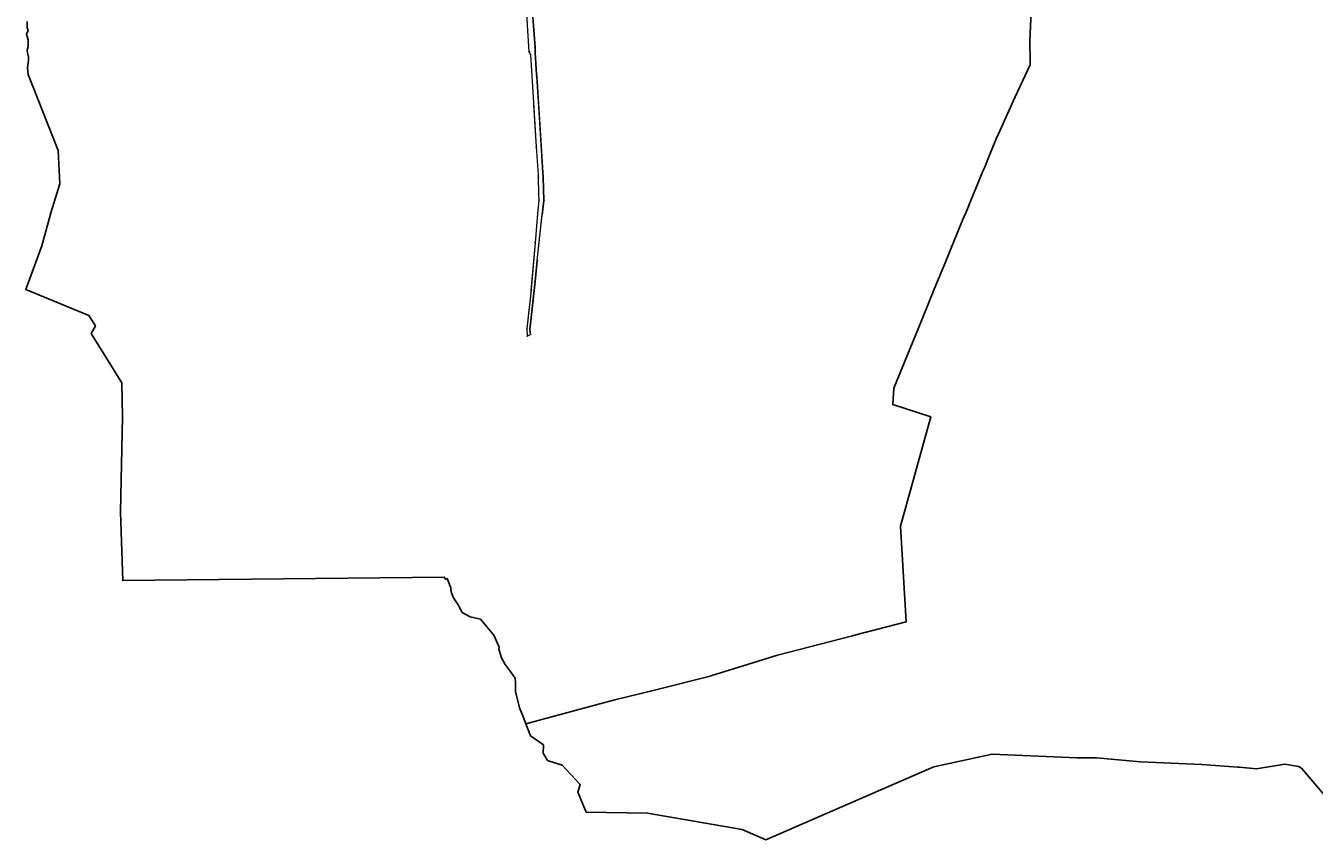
# Model space of a CAD drawing. Header units: metres. Extents: x 5548743 to 5556416, y 5707500 to 5714000.
# Tile 1 of 244: x 5549329 to 5552394, y 5708829 to 5710771. Entities that reach past the tile are written whole.
import ezdxf
from ezdxf.enums import TextEntityAlignment as Align

# ---------------------------------------------------------------- set-up
doc = ezdxf.new("R2010")
doc.units = ezdxf.units.M
doc.linetypes.add('219-1000', pattern=[0])
doc.layers.get('0').update_dxf_attribs({"color": 2, "lineweight": 5})
doc.styles.get("Standard").update_dxf_attribs({"font": 'Working1250', "width": 0.75})

# ---------------------------------------------------------------- blocks, each defined once
blk = doc.blocks.new('202')
at = {"color": 0, "linetype": 'Continuous', "lineweight": 0}
blk.add_circle((0, 0), 0.4, dxfattribs=at)
blk = doc.blocks.new('203')
at = {"linetype": 'Continuous', "lineweight": 0}
h = blk.add_hatch(color=0, dxfattribs=at)
edge = h.paths.add_edge_path()
edge.add_arc((0, 0), 0.09, 0, 360)

msp = doc.modelspace()

# ---------------------------------------------------------------- linework, layer by layer
at = {"layer": '216-obręb ewidencyjny', "color": 7, "linetype": 'CONTINUOUS', "lineweight": 25, "flags": 128}
for points in [[(5549332.41, 5710781.61), (5549332.55, 5710766.51), (5549334.69, 5710760.36), (5549330.71, 5710751.46), (5549334.71, 5710737.95), (5549334.89, 5710730.05), (5549334.67, 5710721.94), (5549332.67, 5710713.19), (5549333.31, 5710707.01), (5549335.43, 5710697.45), (5549335.4, 5710690.15), (5549333.04, 5710670.79), (5549334.88, 5710655.84), (5549406.52, 5710474.6), (5549410.17, 5710395.49), (5549392.85, 5710338.83), (5549390.61, 5710331.97), (5549367.02, 5710248.1), (5549329.73, 5710146.41), (5549329.09, 5710144.33), (5549479.1, 5710081.7), (5549494.9, 5710057.86), (5549484.64, 5710038.93), (5549557.52, 5709921.8), (5549559, 5709841.36), (5549554.8, 5709613.98), (5549559.77, 5709451.46), (5550324.41, 5709459.67), (5550327.82, 5709454.43), (5550331.19, 5709455.92), (5550339.87, 5709433.81), (5550340.42, 5709429.99), (5550341.46, 5709421.98), (5550346.58, 5709410.34), (5550357.71, 5709393.6), (5550367.29, 5709375.6), (5550386.17, 5709365.19), (5550410.44, 5709359.25), (5550442.28, 5709321.74), (5550455.13, 5709293.17), (5550454.42, 5709289.3), (5550459.81, 5709269.6), (5550460.94, 5709267.43), (5550469.03, 5709251.85), (5550481.49, 5709235.69), (5550493.03, 5709219.12), (5550494.06, 5709207.75), (5550493.99, 5709206.3), (5550493.88, 5709187.16), (5550503.24, 5709148.27), (5550511.52, 5709129.67), (5550518.53, 5709110.79), (5550694.77, 5709158.17), (5550730.65, 5709167.23), (5550818, 5709189.31), (5550956.77, 5709224.01), (5550960.79, 5709225.26), (5551012.16, 5709241.21), (5551117.26, 5709273.83), (5551295.5, 5709320.04), (5551303.72, 5709322.21), (5551423.09, 5709353.05), (5551409.76, 5709580.98), (5551481.75, 5709840.61), (5551391.4, 5709870.04), (5551393.84, 5709909.31), (5551458.82, 5710067.87), (5551479.1, 5710117.26), (5551490.24, 5710144.39), (5551510.42, 5710193.56), (5551512.98, 5710199.81), (5551527.98, 5710236.39), (5551555.92, 5710304.56), (5551557.41, 5710308.15), (5551557.63, 5710308.7), (5551564.8, 5710326.05), (5551571.19, 5710341.53), (5551573.11, 5710346.16), (5551577.11, 5710355.84), (5551602.56, 5710417.46), (5551605.17, 5710423.76), (5551609.29, 5710433.77), (5551623.18, 5710467.49), (5551637.45, 5710502.12), (5551642.54, 5710514.46), (5551682.44, 5710602.21), (5551700.35, 5710639.93), (5551718.54, 5710678.21), (5551718.4, 5710685.29), (5551718.23, 5710691.33), (5551717.28, 5710729.36), (5551717.15, 5710734.75), (5551717.12, 5710735.9), (5551721.64, 5710822.12)], [(5551721.64, 5710822.12), (5551717.12, 5710735.9), (5551717.15, 5710734.75), (5551717.28, 5710729.36), (5551718.23, 5710691.33), (5551718.4, 5710685.29), (5551718.54, 5710678.21), (5551700.35, 5710639.93), (5551682.44, 5710602.21), (5551642.54, 5710514.46), (5551637.45, 5710502.12), (5551623.18, 5710467.49), (5551609.29, 5710433.77), (5551605.17, 5710423.76), (5551602.56, 5710417.46), (5551577.11, 5710355.84), (5551573.11, 5710346.16), (5551571.19, 5710341.53), (5551564.8, 5710326.05), (5551557.63, 5710308.7), (5551557.41, 5710308.15), (5551555.92, 5710304.56), (5551527.98, 5710236.39), (5551512.98, 5710199.81), (5551510.42, 5710193.56), (5551490.24, 5710144.39), (5551479.1, 5710117.26), (5551458.82, 5710067.87), (5551393.84, 5709909.31), (5551391.4, 5709870.04), (5551481.75, 5709840.61), (5551409.76, 5709580.98), (5551423.09, 5709353.05), (5551303.72, 5709322.21), (5551295.5, 5709320.04), (5551117.26, 5709273.83), (5551012.16, 5709241.21), (5550960.79, 5709225.26), (5550956.77, 5709224.01), (5550818, 5709189.31), (5550730.65, 5709167.23), (5550694.77, 5709158.17), (5550518.53, 5709110.79), (5550529.37, 5709082.02), (5550560.31, 5709060.17), (5550559.54, 5709040.46), (5550570.29, 5709023.56), (5550605.11, 5709012.3), (5550648.12, 5708966.22), (5550641.98, 5708948.04), (5550662.2, 5708900.17), (5550808.13, 5708898.12), (5551033.49, 5708859.06), (5551089.49, 5708834.11), (5551393.9, 5708966.73), (5551489.39, 5709008.2), (5551627.64, 5709038.67), (5551829.12, 5709029.2), (5551875.72, 5709029.2), (5551980.94, 5709019.98), (5552126.61, 5709014.09), (5552212.57, 5709007.69), (5552215.96, 5709007.44), (5552256.67, 5709003.6), (5552324.26, 5709014.35), (5552356.26, 5709009.23), (5552363.39, 5709005.37), (5552513.71, 5708828.74)]]:
    msp.add_lwpolyline(points, dxfattribs=at)
at = {"layer": '218-kontur użytku gruntowego', "color": 3, "linetype": 'CONTINUOUS', "lineweight": 18, "flags": 128}
for points in [[(5550487.38, 5711324.35), (5550526.05, 5710709.61)], [(5550540.39, 5710719.46), (5550531.48, 5710845.25)], [(5550540.83, 5710708.14), (5550540.39, 5710719.46)], [(5550526.05, 5710709.61), (5550529.46, 5710703.45)], [(5550529.46, 5710703.45), (5550536.59, 5710588.05)], [(5550544.31, 5710655.15), (5550540.83, 5710708.14)], [(5550544.49, 5710651.13), (5550544.31, 5710655.15)], [(5550550.03, 5710565.65), (5550544.49, 5710651.13)], [(5550536.59, 5710588.05), (5550536.9, 5710583.2)], [(5550536.9, 5710583.2), (5550541.8, 5710507.21)], [(5550555.88, 5710475.24), (5550550.03, 5710565.65)], [(5550541.8, 5710507.21), (5550543.34, 5710483.28)], [(5550543.34, 5710483.28), (5550547.63, 5710416.72)], [(5550559.36, 5710421.57), (5550555.88, 5710475.24)], [(5550547.63, 5710416.72), (5550547.99, 5710410.74)], [(5550560.03, 5710411.2), (5550559.36, 5710421.57)], [(5550547.99, 5710410.74), (5550549.06, 5710370.73)], [(5550561.37, 5710355.57), (5550560.03, 5710411.2)], [(5550549.4, 5710355.77), (5550546.71, 5710324.89)], [(5550549.06, 5710370.73), (5550549.4, 5710355.77)], [(5550556.99, 5710315.65), (5550561.37, 5710355.57)], [(5550546.71, 5710324.89), (5550540.64, 5710255.17)], [(5550545.77, 5710213.27), (5550556.99, 5710315.65)], [(5550540.64, 5710255.17), (5550530.76, 5710141.56)], [(5550540.53, 5710163.12), (5550545.77, 5710213.27)], [(5550530.76, 5710141.56), (5550530.2, 5710135.2)], [(5550536.6, 5710127.84), (5550540.53, 5710163.12)], [(5550530.2, 5710135.2), (5550525.06, 5710088.02)], [(5550530.89, 5710076.42), (5550536.6, 5710127.84)], [(5550525.06, 5710088.02), (5550520.94, 5710050.29)], [(5550527.9, 5710049.48), (5550530.89, 5710076.42)], [(5550520.94, 5710050.29), (5550521.46, 5710032.46)], [(5550530.01, 5710036.7), (5550527.9, 5710049.48)], [(5550521.46, 5710032.46), (5550521.94, 5710032.62)], [(5550521.94, 5710032.62), (5550530.01, 5710036.7)]]:
    msp.add_lwpolyline(points, dxfattribs=at)
at = {"layer": '219-działka ewidencyjna', "color": 7, "linetype": '219-1000', "lineweight": 18, "flags": 128}
for points in [[(5550487.38, 5711324.35), (5550526.05, 5710709.61)], [(5550531.48, 5710845.25), (5550540.39, 5710719.46)], [(5550540.39, 5710719.46), (5550540.83, 5710708.14)], [(5550526.05, 5710709.61), (5550529.46, 5710703.45)], [(5550529.46, 5710703.45), (5550536.59, 5710588.05)], [(5550540.83, 5710708.14), (5550544.31, 5710655.15)], [(5550544.31, 5710655.15), (5550544.49, 5710651.13)], [(5550544.49, 5710651.13), (5550559.36, 5710421.57)], [(5550536.59, 5710588.05), (5550543.34, 5710483.28)], [(5550543.34, 5710483.28), (5550547.63, 5710416.72)], [(5550547.63, 5710416.72), (5550547.99, 5710410.74)], [(5550559.36, 5710421.57), (5550560.03, 5710411.2)], [(5550547.99, 5710410.74), (5550549.06, 5710370.73)], [(5550560.03, 5710411.2), (5550561.37, 5710355.57)], [(5550549.4, 5710355.77), (5550546.71, 5710324.89)], [(5550549.06, 5710370.73), (5550549.4, 5710355.77)], [(5550561.37, 5710355.57), (5550557.56, 5710320.84)], [(5550546.71, 5710324.89), (5550540.64, 5710255.17)], [(5550545.77, 5710213.27), (5550557.56, 5710320.84)], [(5550540.64, 5710255.17), (5550530.2, 5710135.2)], [(5550545.77, 5710213.27), (5550540.53, 5710163.12)], [(5550540.53, 5710163.12), (5550530.89, 5710076.42)], [(5550530.2, 5710135.2), (5550520.94, 5710050.29)], [(5550530.89, 5710076.42), (5550527.9, 5710049.48)], [(5550520.94, 5710050.29), (5550521.46, 5710032.46)], [(5550527.9, 5710049.48), (5550530.01, 5710036.7)], [(5550521.46, 5710032.46), (5550521.94, 5710032.62)], [(5550521.94, 5710032.62), (5550530.01, 5710036.7)]]:
    msp.add_lwpolyline(points, dxfattribs=at)

# ---------------------------------------------------------------- block references
at = {"layer": '202-punkt graniczny', "color": 7, "linetype": 'CONTINUOUS', "lineweight": 18}
for p in [(5550540.39, 5710719.46), (5550526.05, 5710709.61), (5550529.46, 5710703.45), (5550540.83, 5710708.14), (5550544.31, 5710655.15), (5550544.49, 5710651.13), (5550536.59, 5710588.05), (5550543.34, 5710483.28), (5550547.63, 5710416.72), (5550559.36, 5710421.57), (5550547.99, 5710410.74), (5550560.03, 5710411.2), (5550549.06, 5710370.73), (5550549.4, 5710355.77), (5550546.71, 5710324.89), (5550540.64, 5710255.17), (5550545.77, 5710213.27), (5550540.53, 5710163.12), (5550530.2, 5710135.2), (5550530.89, 5710076.42), (5550520.94, 5710050.29), (5550527.9, 5710049.48)]:
    msp.add_blockref('202', p, dxfattribs=at)
at = {"layer": '203-punkt graniczny', "color": 7, "linetype": 'CONTINUOUS', "lineweight": 18}
for p in [(5550561.37, 5710355.57), (5550557.56, 5710320.84), (5550521.46, 5710032.46), (5550521.94, 5710032.62), (5550530.01, 5710036.7)]:
    msp.add_blockref('203', p, dxfattribs=at)

# ---------------------------------------------------------------- texts
at = {"layer": '202-punkt graniczny-Atr103', "color": 7, "width": 0.9}
for s, p in [('9261', (5550540.39, 5710719.46)), ('9261', (5550540.39, 5710719.46)), ('9262', (5550526.05, 5710709.61)), ('9262', (5550526.05, 5710709.61)), ('374', (5550529.46, 5710703.45)), ('374', (5550529.46, 5710703.45)), ('432', (5550540.83, 5710708.14)), ('432', (5550540.83, 5710708.14)), ('304', (5550544.31, 5710655.15)), ('304', (5550544.31, 5710655.15)), ('303', (5550544.49, 5710651.13)), ('303', (5550544.49, 5710651.13)), ('824', (5550536.59, 5710588.05)), ('824', (5550536.59, 5710588.05)), ('820', (5550543.34, 5710483.28)), ('820', (5550543.34, 5710483.28)), ('819', (5550547.63, 5710416.72)), ('819', (5550547.63, 5710416.72)), ('433', (5550559.36, 5710421.57)), ('433', (5550559.36, 5710421.57)), ('350', (5550547.99, 5710410.74)), ('350', (5550547.99, 5710410.74)), ('383', (5550560.03, 5710411.2)), ('383', (5550560.03, 5710411.2)), ('808', (5550549.06, 5710370.73)), ('808', (5550549.06, 5710370.73)), ('351', (5550549.4, 5710355.77)), ('351', (5550549.4, 5710355.77)), ('806', (5550546.71, 5710324.89)), ('806', (5550546.71, 5710324.89)), ('804', (5550540.64, 5710255.17)), ('804', (5550540.64, 5710255.17)), ('726', (5550545.77, 5710213.27)), ('726', (5550545.77, 5710213.27)), ('381', (5550540.53, 5710163.12)), ('381', (5550540.53, 5710163.12)), ('352', (5550530.2, 5710135.2)), ('352', (5550530.2, 5710135.2)), ('380', (5550530.89, 5710076.42)), ('380', (5550530.89, 5710076.42)), ('353', (5550520.94, 5710050.29)), ('353', (5550520.94, 5710050.29)), ('379', (5550527.9, 5710049.48)), ('379', (5550527.9, 5710049.48))]:
    msp.add_text(s, height=1.125, dxfattribs=at).set_placement(p, align=Align.BOTTOM_LEFT)
at = {"layer": '203-punkt graniczny-Atr103', "color": 7, "width": 0.9}
for s, p in [('10505', (5550561.37, 5710355.57)), ('10505', (5550561.37, 5710355.57)), ('10503', (5550557.56, 5710320.84)), ('10503', (5550557.56, 5710320.84)), ('354', (5550521.46, 5710032.46)), ('354', (5550521.46, 5710032.46)), ('114', (5550521.94, 5710032.62)), ('114', (5550521.94, 5710032.62)), ('378', (5550530.01, 5710036.7)), ('378', (5550530.01, 5710036.7))]:
    msp.add_text(s, height=1.125, dxfattribs=at).set_placement(p, align=Align.BOTTOM_LEFT)

doc.saveas('drawing.dxf')
